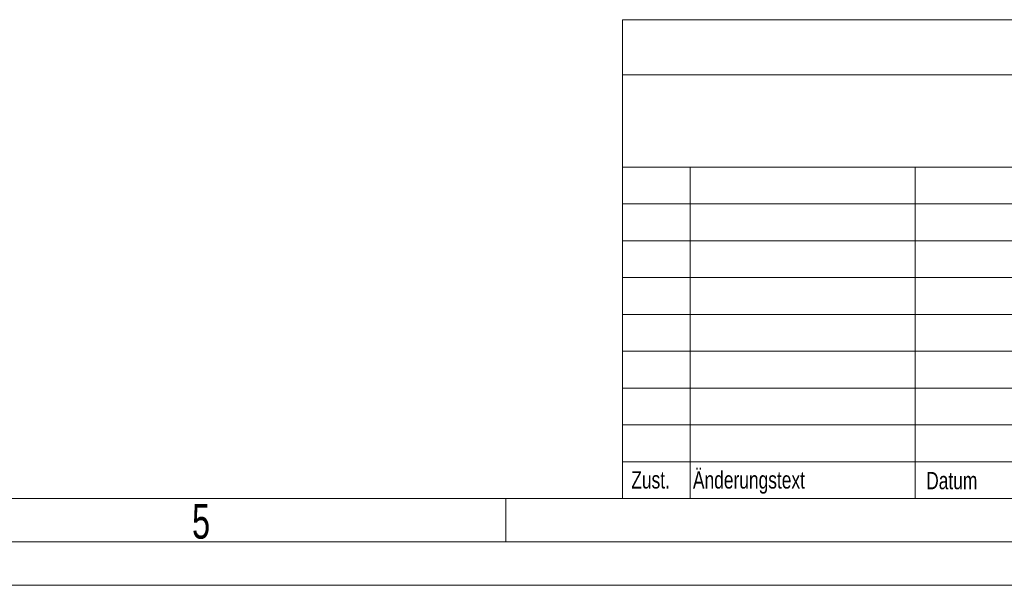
# Model space of a CAD drawing. Header units: millimetres. Extents: x 36 to 588, y 6 to 414.
# Tile 7 of 23: x 324 to 438, y 6 to 71. Entities that reach past the tile are written whole.
import ezdxf

# ---------------------------------------------------------------- set-up
doc = ezdxf.new("R2010")
doc.units = ezdxf.units.MM
doc.styles.add('SLDTEXTSTYLE0', font='TXT', dxfattribs={"width": 0.7})
doc.styles.add('SLDTEXTSTYLE1', font='TXT', dxfattribs={"width": 0.75})

msp = doc.modelspace()

# ---------------------------------------------------------------- linework, layer by layer
at = {"color": 1, "linetype": 'Continuous', "lineweight": 0}
for p, q in [((393.72473, 70.74913), (393.72473, 15.49913)), ((393.72473, 70.74913), (578.5, 70.74913)), ((448.32473, 64.37413), (393.72473, 64.37413)), ((578.5, 53.74913), (393.72473, 53.74913)), ((401.52473, 53.74913), (401.52473, 15.49913)), ((427.52473, 15.49913), (427.52473, 53.74913)), ((492.52473, 49.49913), (393.72473, 49.49913)), ((492.52473, 45.24913), (393.72473, 45.24913)), ((492.52473, 40.99913), (393.72473, 40.99913)), ((492.52473, 36.74913), (393.72473, 36.74913)), ((448.32473, 32.49913), (393.72473, 32.49913)), ((448.32473, 28.24913), (393.72473, 28.24913)), ((448.32473, 23.99913), (393.72473, 23.99913)), ((393.72473, 19.74913), (578.5, 19.74913)), ((393.72473, 15.49913), (46.5, 15.5)), ((380.25, 15.5), (380.25, 10.5)), ((393.72473, 15.49913), (578.5, 15.49913)), ((583.5, 10.5), (41.5, 10.5)), ((395.62, 10.5), (578.5, 10.5))]:
    msp.add_line(p, q, dxfattribs=at)
at = {"color": 7, "linetype": 'Continuous', "lineweight": 15}
msp.add_line((588.5, 5.5), (36.5, 5.5), dxfattribs=at)

# ---------------------------------------------------------------- texts
at = {"color": 7, "linetype": 'Continuous', "lineweight": 0, "char_height": 2, "attachment_point": 1, "style": 'SLDTEXTSTYLE1'}
for s, insert in [('Zust.', (394.7414, 18.66534)), ('Änderungstext', (401.85825, 18.65567)), ('Datum', (428.79116, 18.57769))]:
    msp.add_mtext(s, dxfattribs=dict(at, insert=insert))
at = {"color": 1, "linetype": 'Continuous', "lineweight": 0, "insert": (344.02349, 14.87923), "char_height": 4, "attachment_point": 1, "style": 'SLDTEXTSTYLE0'}
msp.add_mtext('5', dxfattribs=at)

doc.saveas('drawing.dxf')
